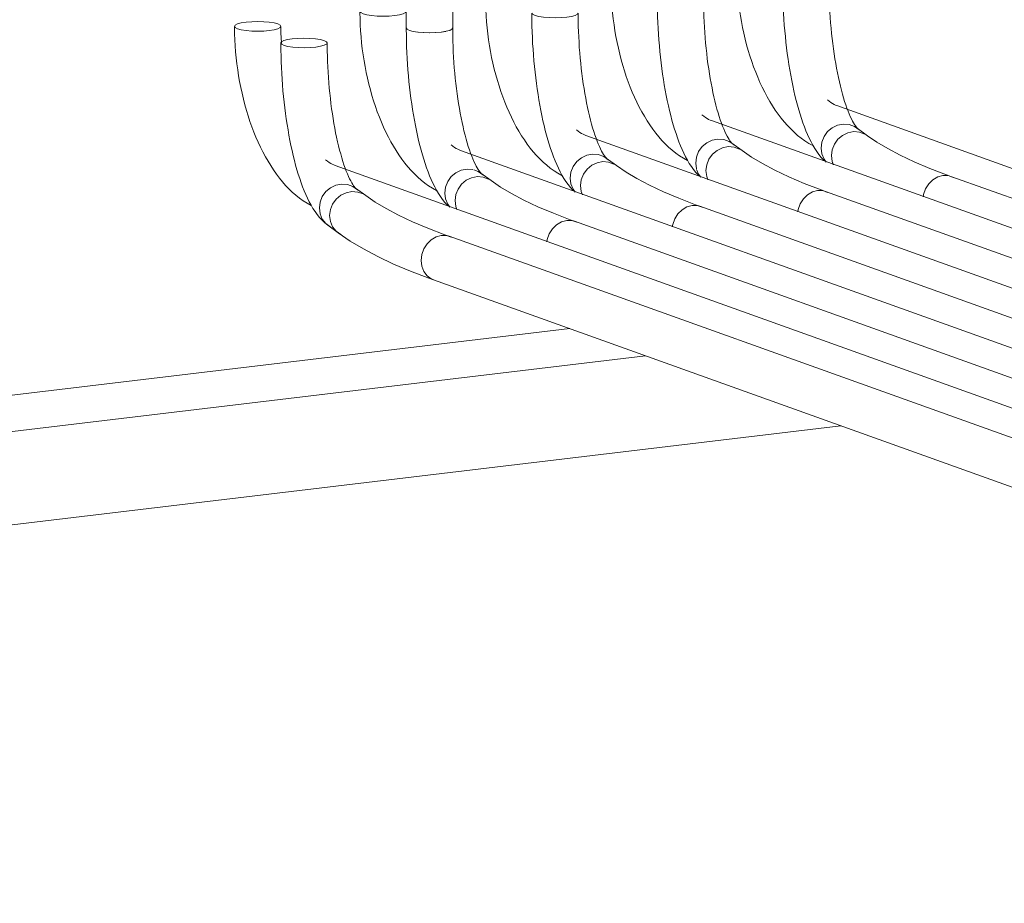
# Model space of a CAD drawing. Header units: millimetres. Extents: x 38570 to 76040, y -5041 to 9267.
# Tile 103 of 169: x 71199 to 71539, y -2492 to -2187. Entities that reach past the tile are written whole.
import ezdxf

# ---------------------------------------------------------------- set-up
doc = ezdxf.new("R2010")
doc.units = ezdxf.units.MM
doc.layers.add('P-PIPE-____-OTLN', color=3, linetype='Continuous', lineweight=20)

# ---------------------------------------------------------------- blocks, each defined once
blk = doc.blocks.new('ADSK_СШПЭ Аксиальный_Поворот с фиксатором - Поворот трубы-V217-3D Отопление Right')
at = {"layer": 'P-PIPE-____-OTLN', "color": 5}
for points in [[(49995.6, -2240.35, 0), (49994.22, -2239.58, 0), (49992.89, -2238.74, 0), (49991.59, -2237.81, 0), (49990.34, -2236.82, 0), (49989.13, -2235.75, 0), (49987.96, -2234.62, 0), (49986.82, -2233.43, 0), (49985.72, -2232.18, 0), (49984.66, -2230.86, 0), (49983.63, -2229.5, 0), (49982.63, -2228.08, 0), (49981.67, -2226.6, 0), (49980.74, -2225.08, 0), (49979.84, -2223.5, 0), (49978.98, -2221.89, 0), (49978.15, -2220.22, 0), (49977.35, -2218.52, 0), (49976.59, -2216.77, 0), (49975.87, -2214.98, 0), (49975.17, -2213.16, 0), (49974.52, -2211.31, 0), (49973.9, -2209.42, 0), (49973.31, -2207.5, 0), (49972.76, -2205.56, 0), (49972.25, -2203.59, 0), (49971.78, -2201.6, 0), (49971.34, -2199.6, 0), (49970.95, -2197.57, 0), (49970.59, -2195.54, 0), (49970.27, -2193.49, 0), (49969.99, -2191.43, 0), (49969.76, -2189.37, 0), (49969.56, -2187.3, 0), (49969.4, -2185.24, 0), (49969.29, -2183.17, 0), (49969.22, -2181.11, 0), (49969.18, -2179.06, 0), (49969.18, -2178.51, 0)], [(49969.18, -2178.51, 0), (49969.45, -2178.94, 0), (49970.25, -2179.34, 0), (49971.52, -2179.68, 0), (49973.18, -2179.95, 0), (49975.11, -2180.11, 0), (49977.18, -2180.17, 0), (49979.25, -2180.11, 0), (49981.18, -2179.95, 0)], [(49981.18, -2179.95, 0), (49982.84, -2179.68, 0), (49984.11, -2179.34, 0), (49984.91, -2178.94, 0), (49985.18, -2178.51, 0)], [(50003.88, -2226.54, 0), (50003.42, -2226.36, 0), (50002.93, -2226.13, 0), (50002.4, -2225.83, 0), (50001.83, -2225.47, 0), (50001.23, -2225.05, 0), (50000.61, -2224.55, 0)]]:
    blk.add_polyline3d(points, dxfattribs=at)
blk = doc.blocks.new('ADSK_СШПЭ Аксиальный_Поворот с фиксатором - Поворот трубы-V218-3D Отопление Right')
at = {"layer": 'P-PIPE-____-OTLN', "color": 10}
for points in [[(49904.42, -2193, 0), (49902.5, -2193.17, 0), (49900.85, -2193.43, 0), (49899.6, -2193.78, 0), (49898.83, -2194.18, 0), (49898.58, -2194.59, 0)], [(49914.81, -2257.55, 0), (49913.75, -2256.7, 0), (49912.79, -2255.78, 0), (49911.92, -2254.82, 0), (49911.11, -2253.82, 0), (49910.37, -2252.78, 0), (49909.66, -2251.69, 0), (49909, -2250.57, 0), (49908.37, -2249.39, 0), (49907.76, -2248.18, 0), (49907.19, -2246.91, 0), (49906.63, -2245.6, 0), (49906.09, -2244.24, 0), (49905.57, -2242.84, 0), (49905.07, -2241.39, 0), (49904.59, -2239.89, 0), (49904.13, -2238.35, 0), (49903.68, -2236.76, 0), (49903.25, -2235.14, 0), (49902.84, -2233.47, 0), (49902.44, -2231.76, 0), (49902.06, -2230.02, 0), (49901.7, -2228.24, 0), (49901.36, -2226.43, 0), (49901.04, -2224.59, 0), (49900.73, -2222.72, 0), (49900.45, -2220.83, 0), (49900.18, -2218.91, 0), (49899.93, -2216.97, 0), (49899.71, -2215.02, 0), (49899.5, -2213.05, 0), (49899.31, -2211.07, 0), (49899.15, -2209.08, 0), (49899, -2207.08, 0), (49898.88, -2205.08, 0), (49898.78, -2203.08, 0), (49898.69, -2201.08, 0), (49898.63, -2199.09, 0), (49898.6, -2197.1, 0), (49898.58, -2195.12, 0), (49898.58, -2194.59, 0)], [(49898.58, -2194.61, 0), (49898.88, -2195.04, 0), (49899.7, -2195.44, 0), (49900.99, -2195.78, 0), (49902.66, -2196.03, 0), (49904.6, -2196.19, 0), (49906.68, -2196.25, 0), (49908.74, -2196.18, 0)], [(49908.74, -2196.18, 0), (49910.66, -2196.01, 0), (49912.3, -2195.75, 0), (49913.55, -2195.4, 0), (49914.33, -2195, 0), (49914.58, -2194.57, 0), (49914.28, -2194.14, 0), (49913.46, -2193.75, 0), (49912.17, -2193.41, 0), (49910.5, -2193.15, 0), (49908.56, -2192.99, 0), (49906.48, -2192.94, 0), (49904.42, -2193, 0)], [(49924.33, -2244.7, 0), (49924.28, -2244.65, 0), (49924.14, -2244.5, 0), (49923.94, -2244.25, 0), (49923.67, -2243.89, 0), (49923.37, -2243.44, 0), (49923.04, -2242.89, 0), (49922.68, -2242.24, 0), (49922.31, -2241.51, 0), (49921.93, -2240.69, 0), (49921.54, -2239.79, 0), (49921.15, -2238.82, 0), (49920.75, -2237.77, 0), (49920.36, -2236.65, 0), (49919.97, -2235.47, 0), (49919.59, -2234.22, 0), (49919.22, -2232.92, 0), (49918.85, -2231.56, 0), (49918.49, -2230.14, 0), (49918.15, -2228.67, 0), (49917.81, -2227.16, 0), (49917.49, -2225.6, 0), (49917.18, -2224.01, 0), (49916.89, -2222.37, 0), (49916.61, -2220.7, 0), (49916.35, -2219, 0), (49916.11, -2217.28, 0), (49915.88, -2215.52, 0), (49915.67, -2213.75, 0), (49915.47, -2211.96, 0), (49915.3, -2210.15, 0), (49915.14, -2208.34, 0), (49915, -2206.51, 0), (49914.88, -2204.68, 0), (49914.78, -2202.85, 0), (49914.7, -2201.02, 0), (49914.64, -2199.19, 0), (49914.6, -2197.37, 0), (49914.58, -2195.57, 0), (49914.58, -2194.59, 0)], [(49919.56, -2243.29, 0), (49917.57, -2243.67, 0), (49915.71, -2244.56, 0), (49914.11, -2245.9, 0), (49912.89, -2247.59, 0), (49912.12, -2249.52, 0), (49911.86, -2251.56, 0), (49912.12, -2253.57, 0), (49912.89, -2255.41, 0), (49914.11, -2256.96, 0), (49915.48, -2257.99, 0)], [(49925.01, -2245.26, 0), (49923.41, -2244.11, 0), (49921.55, -2243.44, 0), (49919.56, -2243.29, 0)]]:
    blk.add_polyline3d(points, dxfattribs=at)
blk = doc.blocks.new('ADSK_СШПЭ Аксиальный_Поворот с фиксатором - Поворот трубы-1648728-3D Отопление Right')
at = {"layer": 'P-PIPE-____-OTLN', "color": 10}
for points in [[(49915.41, -2254.18, 0), (49915.67, -2252.14, 0), (49916.44, -2250.2, 0), (49917.67, -2248.51, 0), (49919.26, -2247.18, 0), (49921.12, -2246.29, 0), (49923.11, -2245.9, 0), (49925.11, -2246.05, 0), (49926.96, -2246.73, 0)], [(49927.86, -2247.29, 0), (49931.1, -2249.51, 0), (49934.89, -2251.77, 0), (49939.2, -2254.04, 0), (49944.02, -2256.31, 0), (49949.34, -2258.56, 0), (49955.14, -2260.79, 0), (49956.63, -2261.33, 0)], [(49919.26, -2260.73, 0), (49917.67, -2259.58, 0), (49916.44, -2258.03, 0), (49915.67, -2256.19, 0), (49915.41, -2254.18, 0)], [(49918.37, -2260.17, 0), (49922.5, -2263, 0), (49927.07, -2265.72, 0), (49932.07, -2268.36, 0), (49937.49, -2270.92, 0), (49943.35, -2273.4, 0), (49949.63, -2275.82, 0), (49951.23, -2276.4, 0)], [(49957.39, -2261.67, 0), (49955.72, -2261.09, 0), (49953.93, -2261.04, 0), (49952.14, -2261.52, 0), (49950.46, -2262.5, 0), (49949.03, -2263.92, 0), (49947.93, -2265.67, 0), (49947.24, -2267.64, 0), (49947, -2269.69, 0)], [(49947, -2269.69, 0), (49947.24, -2271.69, 0), (49947.93, -2273.5, 0), (49949.03, -2274.98, 0), (49950.46, -2276.06, 0), (49951.95, -2276.6, 0)]]:
    blk.add_polyline3d(points, dxfattribs=at)
blk = doc.blocks.new('ADSK_СШПЭ Аксиальный_Поворот с фиксатором - Поворот трубы-V219-3D Отопление Right')
at = {"layer": 'P-PIPE-____-OTLN', "color": 10}
blk.add_line((49964.85, -2238.26), (49962.86, -2238.11), dxfattribs=at)
for points in [[(49956.09, -2250.61, 0), (49955.22, -2249.65, 0), (49954.41, -2248.65, 0), (49953.67, -2247.61, 0), (49952.97, -2246.52, 0), (49952.3, -2245.39, 0), (49951.67, -2244.22, 0), (49951.07, -2243, 0), (49950.49, -2241.74, 0), (49949.93, -2240.43, 0), (49949.39, -2239.07, 0), (49948.87, -2237.67, 0), (49948.37, -2236.22, 0), (49947.89, -2234.72, 0), (49947.43, -2233.18, 0), (49946.98, -2231.59, 0), (49946.55, -2229.96, 0), (49946.14, -2228.3, 0), (49945.74, -2226.59, 0), (49945.36, -2224.85, 0), (49945, -2223.07, 0), (49944.66, -2221.26, 0), (49944.34, -2219.42, 0), (49944.03, -2217.55, 0), (49943.75, -2215.65, 0), (49943.48, -2213.74, 0), (49943.24, -2211.8, 0), (49943.01, -2209.85, 0), (49942.8, -2207.88, 0), (49942.62, -2205.9, 0), (49942.45, -2203.91, 0), (49942.3, -2201.91, 0), (49942.18, -2199.91, 0), (49942.08, -2197.91, 0), (49942, -2195.91, 0), (49941.94, -2193.91, 0), (49941.9, -2191.93, 0), (49941.88, -2189.95, 0), (49941.88, -2189.42, 0)], [(49941.88, -2189.44, 0), (49942.18, -2189.87, 0), (49943, -2190.26, 0), (49944.29, -2190.6, 0), (49945.96, -2190.86, 0), (49947.9, -2191.02, 0), (49949.98, -2191.07, 0), (49952.04, -2191.01, 0)], [(49952.04, -2191.01, 0), (49953.96, -2190.84, 0), (49955.6, -2190.57, 0), (49956.86, -2190.23, 0), (49957.63, -2189.83, 0), (49957.88, -2189.42, 0)], [(49967.63, -2239.52, 0), (49967.58, -2239.48, 0), (49967.44, -2239.33, 0), (49967.24, -2239.08, 0), (49966.98, -2238.72, 0), (49966.67, -2238.27, 0), (49966.34, -2237.71, 0), (49965.99, -2237.07, 0), (49965.61, -2236.34, 0), (49965.23, -2235.52, 0), (49964.84, -2234.62, 0), (49964.45, -2233.65, 0), (49964.06, -2232.6, 0), (49963.66, -2231.48, 0), (49963.28, -2230.3, 0), (49962.89, -2229.05, 0), (49962.52, -2227.75, 0), (49962.15, -2226.38, 0), (49961.79, -2224.97, 0), (49961.45, -2223.5, 0), (49961.11, -2221.99, 0), (49960.79, -2220.43, 0), (49960.49, -2218.83, 0), (49960.19, -2217.2, 0), (49959.91, -2215.53, 0), (49959.65, -2213.83, 0), (49959.41, -2212.1, 0), (49959.18, -2210.35, 0), (49958.97, -2208.58, 0), (49958.77, -2206.79, 0), (49958.6, -2204.98, 0), (49958.44, -2203.16, 0), (49958.3, -2201.34, 0), (49958.18, -2199.51, 0), (49958.08, -2197.67, 0), (49958, -2195.84, 0), (49957.94, -2194.02, 0), (49957.9, -2192.2, 0), (49957.88, -2190.4, 0), (49957.88, -2189.42, 0)], [(49962.86, -2238.11, 0), (49960.87, -2238.5, 0), (49959.01, -2239.39, 0), (49957.41, -2240.72, 0), (49956.19, -2242.42, 0), (49955.42, -2244.35, 0), (49955.16, -2246.39, 0), (49955.42, -2248.4, 0), (49956.19, -2250.24, 0), (49956.92, -2251.27, 0)], [(49968.31, -2240.09, 0), (49966.71, -2238.94, 0), (49965.15, -2238.34, 0)]]:
    blk.add_polyline3d(points, dxfattribs=at)
blk = doc.blocks.new('ADSK_СШПЭ Аксиальный_Поворот с фиксатором - Поворот трубы-V220-3D Отопление Right')
at = {"layer": 'P-PIPE-____-OTLN', "color": 10}
for points in [[(49958.71, -2249.01, 0), (49958.97, -2246.96, 0), (49959.74, -2245.03, 0), (49960.97, -2243.34, 0), (49962.56, -2242, 0), (49964.42, -2241.11, 0), (49966.41, -2240.73, 0), (49968.41, -2240.88, 0), (49970.26, -2241.56, 0)], [(49971.16, -2242.12, 0), (49974.4, -2244.34, 0), (49978.19, -2246.59, 0), (49982.5, -2248.87, 0), (49987.32, -2251.14, 0), (49992.64, -2253.39, 0), (49998.44, -2255.62, 0), (49999.93, -2256.16, 0)], [(49959.37, -2252.14, 0), (49958.97, -2251.02, 0), (49958.71, -2249.01, 0)], [(50000.69, -2256.5, 0), (49999.02, -2255.92, 0), (49997.23, -2255.87, 0), (49995.44, -2256.35, 0), (49993.77, -2257.33, 0), (49992.33, -2258.74, 0), (49991.23, -2260.5, 0), (49990.54, -2262.47, 0), (49990.39, -2263.25, 0)]]:
    blk.add_polyline3d(points, dxfattribs=at)
blk = doc.blocks.new('ADSK_СШПЭ Аксиальный_Поворот с фиксатором - Поворот трубы-V221-3D Отопление Right')
at = {"layer": 'P-PIPE-____-OTLN', "color": 10}
for points in [[(49999.39, -2245.44, 0), (49998.52, -2244.48, 0), (49997.72, -2243.48, 0), (49996.97, -2242.43, 0), (49996.27, -2241.35, 0), (49995.6, -2240.22, 0), (49994.97, -2239.05, 0), (49994.37, -2237.83, 0), (49993.79, -2236.57, 0), (49993.23, -2235.26, 0), (49992.69, -2233.9, 0), (49992.18, -2232.49, 0), (49991.68, -2231.04, 0), (49991.19, -2229.55, 0), (49990.73, -2228, 0), (49990.28, -2226.42, 0), (49989.85, -2224.79, 0), (49989.44, -2223.12, 0), (49989.04, -2221.42, 0), (49988.67, -2219.67, 0), (49988.31, -2217.9, 0), (49987.96, -2216.08, 0), (49987.64, -2214.24, 0), (49987.34, -2212.38, 0), (49987.05, -2210.48, 0), (49986.78, -2208.57, 0), (49986.54, -2206.63, 0), (49986.31, -2204.67, 0), (49986.1, -2202.71, 0), (49985.92, -2200.72, 0), (49985.75, -2198.73, 0), (49985.61, -2196.74, 0), (49985.48, -2194.74, 0), (49985.38, -2192.74, 0), (49985.3, -2190.74, 0), (49985.24, -2188.74, 0), (49985.2, -2186.75, 0), (49985.18, -2184.78, 0), (49985.18, -2184.25, 0)], [(49985.18, -2184.27, 0), (49985.48, -2184.69, 0), (49986.3, -2185.09, 0), (49987.59, -2185.43, 0), (49989.27, -2185.69, 0), (49991.2, -2185.85, 0), (49993.28, -2185.9, 0), (49995.34, -2185.84, 0)], [(49995.34, -2185.84, 0), (49997.26, -2185.67, 0), (49998.91, -2185.4, 0), (50000.16, -2185.06, 0), (50000.93, -2184.66, 0), (50001.18, -2184.25, 0)], [(50010.94, -2234.35, 0), (50010.89, -2234.3, 0), (50010.75, -2234.15, 0), (50010.54, -2233.9, 0), (50010.28, -2233.55, 0), (50009.97, -2233.09, 0), (50009.64, -2232.54, 0), (50009.29, -2231.9, 0), (50008.92, -2231.16, 0), (50008.53, -2230.35, 0), (50008.14, -2229.45, 0), (50007.75, -2228.47, 0), (50007.36, -2227.43, 0), (50006.96, -2226.31, 0), (50006.58, -2225.13, 0), (50006.19, -2223.88, 0), (50005.82, -2222.57, 0), (50005.45, -2221.21, 0), (50005.1, -2219.79, 0), (50004.75, -2218.33, 0), (50004.42, -2216.82, 0), (50004.09, -2215.26, 0), (50003.79, -2213.66, 0), (50003.49, -2212.03, 0), (50003.22, -2210.36, 0), (50002.95, -2208.66, 0), (50002.71, -2206.93, 0), (50002.48, -2205.18, 0), (50002.27, -2203.41, 0), (50002.07, -2201.62, 0), (50001.9, -2199.81, 0), (50001.74, -2197.99, 0), (50001.6, -2196.17, 0), (50001.49, -2194.33, 0), (50001.39, -2192.5, 0), (50001.31, -2190.67, 0), (50001.25, -2188.85, 0), (50001.21, -2187.03, 0), (50001.18, -2185.22, 0), (50001.18, -2184.25, 0)], [(50006.16, -2232.94, 0), (50004.17, -2233.32, 0), (50002.31, -2234.21, 0), (50000.72, -2235.55, 0), (49999.49, -2237.24, 0), (49998.72, -2239.18, 0), (49998.46, -2241.22, 0), (49998.72, -2243.23, 0), (49999.49, -2245.07, 0), (50000.22, -2246.1, 0)], [(50011.61, -2234.92, 0), (50010.01, -2233.77, 0), (50008.15, -2233.09, 0), (50006.16, -2232.94, 0)]]:
    blk.add_polyline3d(points, dxfattribs=at)
blk = doc.blocks.new('ADSK_СШПЭ Аксиальный_Поворот с фиксатором - Поворот трубы-V222-3D Отопление Right')
at = {"layer": 'P-PIPE-____-OTLN', "color": 10}
for points in [[(50002.01, -2243.83, 0), (50002.27, -2241.79, 0), (50003.04, -2239.86, 0), (50004.27, -2238.17, 0), (50005.86, -2236.83, 0), (50007.72, -2235.94, 0), (50009.71, -2235.56, 0), (50011.71, -2235.71, 0), (50013.57, -2236.38, 0)], [(50014.46, -2236.94, 0), (50017.71, -2239.16, 0), (50021.49, -2241.42, 0), (50025.8, -2243.69, 0), (50030.62, -2245.96, 0), (50035.94, -2248.22, 0), (50041.74, -2250.45, 0), (50043.23, -2250.99, 0)], [(50002.67, -2246.97, 0), (50002.27, -2245.84, 0), (50002.01, -2243.83, 0)], [(50044, -2251.33, 0), (50042.32, -2250.75, 0), (50040.53, -2250.69, 0), (50038.74, -2251.17, 0), (50037.07, -2252.16, 0), (50035.63, -2253.57, 0), (50034.53, -2255.32, 0), (50033.84, -2257.29, 0), (50033.69, -2258.07, 0)]]:
    blk.add_polyline3d(points, dxfattribs=at)
blk = doc.blocks.new('ADSK_СШПЭ Аксиальный_Поворот с фиксатором - Поворот трубы-V223-3D Отопление Right')
at = {"layer": 'P-PIPE-____-OTLN', "color": 10}
blk.add_line((50054.91, -2229.75), (50054.26, -2229.19), dxfattribs=at)
for points in [[(50042.69, -2240.26, 0), (50041.82, -2239.3, 0), (50041.02, -2238.3, 0), (50040.27, -2237.26, 0), (50039.57, -2236.18, 0), (50038.9, -2235.05, 0), (50038.27, -2233.88, 0), (50037.67, -2232.66, 0), (50037.09, -2231.4, 0), (50036.53, -2230.08, 0), (50035.99, -2228.73, 0), (50035.48, -2227.32, 0), (50034.98, -2225.87, 0), (50034.5, -2224.37, 0), (50034.03, -2222.83, 0), (50033.58, -2221.25, 0), (50033.15, -2219.62, 0), (50032.74, -2217.95, 0), (50032.35, -2216.24, 0), (50031.97, -2214.5, 0), (50031.61, -2212.72, 0), (50031.27, -2210.91, 0), (50030.94, -2209.07, 0), (50030.64, -2207.2, 0), (50030.35, -2205.31, 0), (50030.09, -2203.39, 0), (50029.84, -2201.46, 0), (50029.61, -2199.5, 0), (50029.4, -2197.53, 0), (50029.22, -2195.55, 0), (50029.05, -2193.56, 0), (50028.91, -2191.56, 0), (50028.78, -2189.56, 0), (50028.68, -2187.56, 0), (50028.6, -2185.56, 0), (50028.54, -2183.57, 0), (50028.5, -2181.58, 0), (50028.48, -2179.61, 0), (50028.48, -2179.07, 0)], [(50028.48, -2179.09, 0), (50028.78, -2179.52, 0), (50029.6, -2179.92, 0), (50030.89, -2180.26, 0), (50032.57, -2180.52, 0), (50034.51, -2180.68, 0), (50036.58, -2180.73, 0), (50038.65, -2180.67, 0)], [(50038.65, -2180.67, 0), (50040.57, -2180.5, 0), (50042.21, -2180.23, 0), (50043.46, -2179.88, 0), (50044.23, -2179.48, 0), (50044.48, -2179.07, 0)], [(50054.24, -2229.18, 0), (50054.19, -2229.13, 0), (50054.05, -2228.98, 0), (50053.84, -2228.73, 0), (50053.58, -2228.38, 0), (50053.28, -2227.92, 0), (50052.94, -2227.37, 0), (50052.59, -2226.73, 0), (50052.22, -2225.99, 0), (50051.83, -2225.18, 0), (50051.44, -2224.28, 0), (50051.05, -2223.3, 0), (50050.66, -2222.25, 0), (50050.27, -2221.14, 0), (50049.88, -2219.95, 0), (50049.5, -2218.71, 0), (50049.12, -2217.4, 0), (50048.75, -2216.04, 0), (50048.4, -2214.62, 0), (50048.05, -2213.16, 0), (50047.72, -2211.64, 0), (50047.4, -2210.09, 0), (50047.09, -2208.49, 0), (50046.8, -2206.86, 0), (50046.52, -2205.19, 0), (50046.26, -2203.49, 0), (50046.01, -2201.76, 0), (50045.78, -2200.01, 0), (50045.57, -2198.23, 0), (50045.38, -2196.44, 0), (50045.2, -2194.64, 0), (50045.04, -2192.82, 0), (50044.91, -2190.99, 0), (50044.79, -2189.16, 0), (50044.69, -2187.33, 0), (50044.61, -2185.5, 0), (50044.55, -2183.67, 0), (50044.51, -2181.86, 0), (50044.49, -2180.05, 0), (50044.48, -2179.07, 0)], [(50049.46, -2227.77, 0), (50047.47, -2228.15, 0), (50045.61, -2229.04, 0), (50044.02, -2230.38, 0), (50042.79, -2232.07, 0), (50042.02, -2234, 0), (50041.76, -2236.04, 0), (50042.02, -2238.05, 0)], [(50054.21, -2229.16, 0), (50053.31, -2228.59, 0), (50051.46, -2227.92, 0), (50049.46, -2227.77, 0)], [(50042.07, -2238.22, 0), (50042.79, -2239.9, 0), (50043.52, -2240.92, 0)]]:
    blk.add_polyline3d(points, dxfattribs=at)
blk = doc.blocks.new('ADSK_СШПЭ Аксиальный_Поворот с фиксатором - Поворот трубы-V224-3D Отопление Right')
at = {"layer": 'P-PIPE-____-OTLN', "color": 10}
for points in [[(50045.31, -2238.66, 0), (50045.58, -2236.62, 0), (50046.35, -2234.69, 0), (50047.57, -2233, 0), (50049.16, -2231.66, 0), (50051.02, -2230.77, 0), (50053.02, -2230.39, 0), (50055.01, -2230.54, 0), (50056.87, -2231.21, 0)], [(50057.76, -2231.77, 0), (50061.01, -2233.99, 0), (50064.79, -2236.25, 0), (50069.1, -2238.52, 0), (50073.92, -2240.79, 0), (50079.24, -2243.05, 0), (50085.04, -2245.28, 0), (50086.53, -2245.82, 0)], [(50045.98, -2241.79, 0), (50045.58, -2240.67, 0), (50045.31, -2238.66, 0)], [(50087.3, -2246.16, 0), (50085.63, -2245.57, 0), (50083.83, -2245.52, 0), (50082.04, -2246, 0), (50080.37, -2246.98, 0), (50078.93, -2248.4, 0), (50077.83, -2250.15, 0), (50077.14, -2252.12, 0), (50077, -2252.9, 0)]]:
    blk.add_polyline3d(points, dxfattribs=at)
blk = doc.blocks.new('ADSK_СШПЭ Аксиальный_Поворот с фиксатором - Поворот трубы-V225-3D Отопление Right')
at = {"layer": 'P-PIPE-____-OTLN', "color": 10}
for points in [[(50086, -2235.09, 0), (50085.12, -2234.13, 0), (50084.32, -2233.13, 0), (50083.57, -2232.09, 0), (50082.87, -2231, 0), (50082.21, -2229.88, 0), (50081.57, -2228.7, 0), (50080.97, -2227.49, 0), (50080.39, -2226.22, 0), (50079.83, -2224.91, 0), (50079.3, -2223.55, 0), (50078.78, -2222.15, 0), (50078.28, -2220.7, 0), (50077.8, -2219.2, 0), (50077.33, -2217.66, 0), (50076.88, -2216.07, 0), (50076.45, -2214.45, 0), (50076.04, -2212.78, 0), (50075.65, -2211.07, 0), (50075.27, -2209.33, 0), (50074.91, -2207.55, 0), (50074.57, -2205.74, 0), (50074.24, -2203.9, 0), (50073.94, -2202.03, 0), (50073.65, -2200.14, 0), (50073.39, -2198.22, 0), (50073.14, -2196.28, 0), (50072.91, -2194.33, 0), (50072.71, -2192.36, 0), (50072.52, -2190.38, 0), (50072.35, -2188.39, 0), (50072.21, -2186.39, 0), (50072.08, -2184.39, 0), (50071.98, -2182.39, 0), (50071.9, -2180.39, 0), (50071.84, -2178.4, 0), (50071.8, -2176.41, 0), (50071.78, -2174.43, 0), (50071.78, -2173.9, 0)], [(50071.78, -2173.92, 0), (50072.08, -2174.35, 0), (50072.9, -2174.75, 0), (50074.2, -2175.09, 0), (50075.87, -2175.34, 0), (50077.81, -2175.51, 0), (50079.88, -2175.56, 0), (50081.95, -2175.49, 0)], [(50081.95, -2175.49, 0), (50083.87, -2175.32, 0), (50085.51, -2175.06, 0), (50086.76, -2174.71, 0), (50087.54, -2174.31, 0), (50087.78, -2173.9, 0)], [(50097.54, -2224.01, 0), (50097.49, -2223.96, 0), (50097.35, -2223.81, 0), (50097.14, -2223.56, 0), (50096.88, -2223.2, 0), (50096.58, -2222.75, 0), (50096.24, -2222.2, 0), (50095.89, -2221.55, 0), (50095.52, -2220.82, 0), (50095.13, -2220, 0), (50094.75, -2219.1, 0), (50094.35, -2218.13, 0), (50093.96, -2217.08, 0), (50093.57, -2215.96, 0), (50093.18, -2214.78, 0), (50092.8, -2213.53, 0), (50092.42, -2212.23, 0), (50092.05, -2210.87, 0), (50091.7, -2209.45, 0), (50091.35, -2207.98, 0), (50091.02, -2206.47, 0), (50090.7, -2204.91, 0), (50090.39, -2203.32, 0), (50090.1, -2201.68, 0), (50089.82, -2200.01, 0), (50089.56, -2198.31, 0), (50089.31, -2196.59, 0), (50089.08, -2194.83, 0), (50088.87, -2193.06, 0), (50088.68, -2191.27, 0), (50088.5, -2189.46, 0), (50088.34, -2187.65, 0), (50088.21, -2185.82, 0), (50088.09, -2183.99, 0), (50087.99, -2182.16, 0), (50087.91, -2180.33, 0), (50087.85, -2178.5, 0), (50087.81, -2176.68, 0), (50087.79, -2174.88, 0), (50087.78, -2173.9, 0)], [(50092.76, -2222.6, 0), (50090.77, -2222.98, 0), (50088.91, -2223.87, 0), (50087.32, -2225.21, 0), (50086.09, -2226.9, 0), (50085.32, -2228.83, 0), (50085.06, -2230.87, 0), (50085.32, -2232.88, 0), (50086.09, -2234.72, 0), (50086.82, -2235.75, 0)], [(50098.21, -2224.57, 0), (50096.61, -2223.42, 0), (50094.76, -2222.75, 0), (50092.76, -2222.6, 0)]]:
    blk.add_polyline3d(points, dxfattribs=at)
blk = doc.blocks.new('ADSK_СШПЭ Аксиальный_Поворот с фиксатором - Поворот трубы-V226-3D Отопление Right')
at = {"layer": 'P-PIPE-____-OTLN', "color": 10}
for points in [[(50088.61, -2233.49, 0), (50088.88, -2231.45, 0), (50089.65, -2229.52, 0), (50090.87, -2227.82, 0), (50092.47, -2226.49, 0), (50094.32, -2225.6, 0), (50096.32, -2225.21, 0), (50098.31, -2225.36, 0), (50100.17, -2226.04, 0)], [(50101.06, -2226.6, 0), (50104.31, -2228.82, 0), (50108.09, -2231.08, 0), (50112.4, -2233.35, 0), (50117.22, -2235.62, 0), (50122.54, -2237.88, 0), (50128.34, -2240.1, 0), (50129.83, -2240.64, 0)], [(50089.28, -2236.62, 0), (50088.88, -2235.5, 0), (50088.61, -2233.49, 0)], [(50130.6, -2240.98, 0), (50128.93, -2240.4, 0), (50127.13, -2240.35, 0), (50125.34, -2240.83, 0), (50123.67, -2241.81, 0), (50122.23, -2243.23, 0), (50121.13, -2244.98, 0), (50120.44, -2246.95, 0), (50120.3, -2247.72, 0)]]:
    blk.add_polyline3d(points, dxfattribs=at)
blk = doc.blocks.new('ADSK_СШПЭ Аксиальный_Поворот с фиксатором - Поворот трубы-V229-3D Отопление Right')
at = {"layer": 'P-PIPE-____-OTLN', "color": 5}
for points in [[(49886.58, -2187.42, 0), (49884.92, -2187.69, 0), (49883.65, -2188.03, 0), (49882.85, -2188.43, 0), (49882.58, -2188.86, 0), (49882.85, -2189.29, 0), (49883.65, -2189.68, 0), (49884.92, -2190.03, 0), (49886.58, -2190.29, 0), (49888.51, -2190.46, 0), (49890.58, -2190.51, 0), (49892.65, -2190.46, 0), (49894.58, -2190.29, 0)], [(49894.58, -2190.29, 0), (49896.24, -2190.03, 0), (49897.51, -2189.68, 0), (49898.31, -2189.29, 0), (49898.58, -2188.86, 0), (49898.31, -2188.43, 0), (49897.51, -2188.03, 0), (49896.24, -2187.69, 0), (49894.58, -2187.42, 0), (49892.65, -2187.26, 0), (49890.58, -2187.2, 0), (49888.51, -2187.26, 0), (49886.58, -2187.42, 0)], [(49909, -2250.69, 0), (49907.62, -2249.93, 0), (49906.28, -2249.08, 0), (49904.99, -2248.16, 0), (49903.74, -2247.16, 0), (49902.53, -2246.1, 0), (49901.35, -2244.97, 0), (49900.22, -2243.77, 0), (49899.12, -2242.52, 0), (49898.05, -2241.21, 0), (49897.02, -2239.84, 0), (49896.03, -2238.42, 0), (49895.06, -2236.95, 0), (49894.14, -2235.42, 0), (49893.24, -2233.85, 0), (49892.38, -2232.23, 0), (49891.55, -2230.57, 0), (49890.75, -2228.86, 0), (49889.99, -2227.11, 0), (49889.26, -2225.33, 0), (49888.57, -2223.51, 0), (49887.91, -2221.65, 0), (49887.29, -2219.76, 0), (49886.71, -2217.85, 0), (49886.16, -2215.91, 0), (49885.65, -2213.94, 0), (49885.18, -2211.95, 0), (49884.74, -2209.94, 0), (49884.34, -2207.92, 0), (49883.99, -2205.88, 0), (49883.67, -2203.83, 0), (49883.39, -2201.77, 0), (49883.15, -2199.71, 0), (49882.96, -2197.65, 0), (49882.8, -2195.58, 0), (49882.69, -2193.52, 0), (49882.61, -2191.46, 0), (49882.58, -2189.41, 0), (49882.58, -2188.86, 0)], [(49898.77, -2194.53, 0), (49898.67, -2192.79, 0), (49898.61, -2191.05, 0), (49898.58, -2189.32, 0), (49898.58, -2188.86, 0)], [(49917.28, -2236.89, 0), (49916.82, -2236.71, 0), (49916.32, -2236.47, 0), (49915.79, -2236.17, 0), (49915.23, -2235.82, 0), (49914.63, -2235.39, 0), (49914.01, -2234.89, 0)]]:
    blk.add_polyline3d(points, dxfattribs=at)

msp = doc.modelspace()

# ---------------------------------------------------------------- linework, layer by layer
at = {"layer": 'P-PIPE-____-OTLN', "color": 10}
for p, q in [((71332.74, -1954.22), (71332.74, -2189.42)), ((71348.74, -2189.42), (71348.74, -1954.22)), ((71333.01, -2189.85), (71332.74, -2189.42)), ((71333.81, -2190.25), (71333.03, -2189.86)), ((71335.08, -2190.59), (71333.85, -2190.26)), ((71336.74, -2190.85), (71335.14, -2190.6)), ((71338.67, -2191.02), (71336.82, -2190.86)), ((71340.74, -2191.07), (71338.76, -2191.02)), ((71342.81, -2191.02), (71340.83, -2191.07)), ((71344.74, -2190.85), (71342.91, -2191.01)), ((71346.4, -2190.59), (71344.83, -2190.84)), ((71347.67, -2190.25), (71346.47, -2190.57)), ((71491.92, -2226.6), (71488.37, -2223.98)), ((71448.62, -2231.77), (71445.07, -2229.16)), ((71445.11, -2229.19), (71445.77, -2229.75)), ((71405.32, -2236.94), (71401.76, -2234.33)), ((71432.88, -2238.05), (71432.62, -2236.04)), ((71353.72, -2238.11), (71355.71, -2238.26)), ((71362.02, -2242.12), (71358.46, -2239.5)), ((72215.77, -2489.73), (71520.69, -2240.64)), ((71318.71, -2247.29), (71315.16, -2244.67)), ((72147.47, -2485.94), (71477.39, -2245.82)), ((72079.17, -2482.15), (71434.09, -2250.99)), ((72010.86, -2478.37), (71390.79, -2256.16)), ((71305.67, -2257.55), (71309.23, -2260.17)), ((71942.56, -2474.58), (71347.49, -2261.33)), ((71342.09, -2276.4), (71928.73, -2486.62)), ((71415.29, -2302.56), (71001.79, -2351.96)), ((71001.79, -2384.19), (71482.74, -2326.74))]:
    msp.add_line(p, q, dxfattribs=at)
at = {"layer": 'P-PIPE-____-OTLN', "color": 5}
for p, q in [((72249.92, -2491.62), (71481.34, -2216.2)), ((72181.62, -2487.83), (71438.04, -2221.37)), ((72113.32, -2484.05), (71394.74, -2226.54)), ((72045.02, -2480.26), (71351.44, -2231.72)), ((71976.71, -2476.48), (71308.14, -2236.89)), ((71389.13, -2293.19), (71001.79, -2339.46))]:
    msp.add_line(p, q, dxfattribs=at)
at = {"layer": 'P-PIPE-____-OTLN', "color": 10}
for points in [[(71348.74, -2189.42, 0), (71348.47, -2189.85, 0), (71347.73, -2190.22, 0)], [(71475.92, -2230.87, 0), (71476.18, -2228.83, 0), (71476.95, -2226.9, 0), (71478.18, -2225.21, 0), (71479.77, -2223.87, 0), (71481.63, -2222.98, 0), (71483.62, -2222.6, 0)], [(71483.62, -2222.6, 0), (71485.62, -2222.75, 0), (71487.47, -2223.42, 0), (71489.07, -2224.57, 0)], [(71487.18, -2225.21, 0), (71485.18, -2225.6, 0), (71483.32, -2226.49, 0), (71481.73, -2227.82, 0), (71480.5, -2229.52, 0), (71479.74, -2231.45, 0), (71479.47, -2233.49, 0)], [(71491.03, -2226.04, 0), (71489.17, -2225.36, 0), (71487.18, -2225.21, 0)], [(71432.62, -2236.04, 0), (71432.88, -2234, 0), (71433.65, -2232.07, 0), (71434.87, -2230.38, 0), (71436.47, -2229.04, 0), (71438.33, -2228.15, 0), (71440.32, -2227.77, 0)], [(71440.32, -2227.77, 0), (71442.31, -2227.92, 0), (71444.17, -2228.59, 0), (71445.07, -2229.16, 0)], [(71443.87, -2230.39, 0), (71441.88, -2230.77, 0), (71440.02, -2231.66, 0), (71438.43, -2233, 0), (71437.2, -2234.69, 0), (71436.43, -2236.62, 0), (71436.17, -2238.66, 0)], [(71447.72, -2231.21, 0), (71445.87, -2230.54, 0), (71443.87, -2230.39, 0)], [(71477.68, -2235.75, 0), (71476.95, -2234.72, 0), (71476.18, -2232.88, 0), (71475.92, -2230.87, 0)], [(71389.32, -2241.22, 0), (71389.58, -2239.18, 0), (71390.35, -2237.24, 0), (71391.57, -2235.55, 0), (71393.17, -2234.21, 0), (71395.03, -2233.32, 0), (71397.02, -2232.94, 0)], [(71400.57, -2235.56, 0), (71398.58, -2235.94, 0), (71396.72, -2236.83, 0), (71395.13, -2238.17, 0), (71393.9, -2239.86, 0), (71393.13, -2241.79, 0), (71392.87, -2243.83, 0)], [(71397.02, -2232.94, 0), (71399.01, -2233.09, 0), (71400.87, -2233.77, 0), (71402.47, -2234.92, 0)], [(71404.42, -2236.38, 0), (71402.57, -2235.71, 0), (71400.57, -2235.56, 0)], [(71479.47, -2233.49, 0), (71479.74, -2235.5, 0), (71480.13, -2236.62, 0)], [(71346.02, -2246.39, 0), (71346.28, -2244.35, 0), (71347.05, -2242.42, 0), (71348.27, -2240.72, 0), (71349.87, -2239.39, 0), (71351.72, -2238.5, 0), (71353.72, -2238.11, 0)], [(71356.01, -2238.34, 0), (71357.57, -2238.94, 0), (71359.16, -2240.09, 0)], [(71434.38, -2240.92, 0), (71433.65, -2239.9, 0), (71432.93, -2238.22, 0)], [(71436.17, -2238.66, 0), (71436.43, -2240.67, 0), (71436.83, -2241.79, 0)], [(71357.27, -2240.73, 0), (71355.28, -2241.11, 0), (71353.42, -2242, 0), (71351.83, -2243.34, 0), (71350.6, -2245.03, 0), (71349.83, -2246.96, 0), (71349.57, -2249.01, 0)], [(71361.12, -2241.56, 0), (71359.26, -2240.88, 0), (71357.27, -2240.73, 0)], [(71391.08, -2246.1, 0), (71390.35, -2245.07, 0), (71389.58, -2243.23, 0), (71389.32, -2241.22, 0)], [(71511.16, -2247.72, 0), (71511.3, -2246.95, 0), (71511.99, -2244.98, 0), (71513.09, -2243.23, 0), (71514.53, -2241.81, 0), (71516.2, -2240.83, 0), (71517.99, -2240.35, 0)], [(71517.99, -2240.35, 0), (71519.78, -2240.4, 0), (71521.46, -2240.98, 0)], [(71302.72, -2251.56, 0), (71302.98, -2249.52, 0), (71303.75, -2247.59, 0), (71304.97, -2245.9, 0), (71306.57, -2244.56, 0), (71308.42, -2243.67, 0), (71310.42, -2243.29, 0)], [(71313.97, -2245.9, 0), (71311.98, -2246.29, 0), (71310.12, -2247.18, 0), (71308.52, -2248.51, 0), (71307.3, -2250.2, 0), (71306.53, -2252.14, 0), (71306.27, -2254.18, 0)], [(71310.42, -2243.29, 0), (71312.41, -2243.44, 0), (71314.27, -2244.11, 0), (71315.86, -2245.26, 0)], [(71317.82, -2246.73, 0), (71315.96, -2246.05, 0), (71313.97, -2245.9, 0)], [(71347.78, -2251.27, 0), (71347.05, -2250.24, 0), (71346.28, -2248.4, 0), (71346.02, -2246.39, 0)], [(71392.87, -2243.83, 0), (71393.13, -2245.84, 0), (71393.53, -2246.97, 0)], [(71467.85, -2252.9, 0), (71468, -2252.12, 0), (71468.69, -2250.15, 0), (71469.79, -2248.4, 0), (71471.23, -2246.98, 0), (71472.9, -2246, 0), (71474.69, -2245.52, 0)], [(71474.69, -2245.52, 0), (71476.48, -2245.57, 0), (71478.15, -2246.16, 0)], [(71349.57, -2249.01, 0), (71349.83, -2251.02, 0), (71350.23, -2252.14, 0)], [(71306.34, -2257.99, 0), (71304.97, -2256.96, 0), (71303.75, -2255.41, 0), (71302.98, -2253.57, 0), (71302.72, -2251.56, 0)], [(71424.55, -2258.07, 0), (71424.7, -2257.29, 0), (71425.39, -2255.32, 0), (71426.49, -2253.57, 0), (71427.93, -2252.16, 0), (71429.6, -2251.17, 0), (71431.39, -2250.69, 0)], [(71431.39, -2250.69, 0), (71433.18, -2250.75, 0), (71434.85, -2251.33, 0)], [(71306.27, -2254.18, 0), (71306.53, -2256.19, 0), (71307.3, -2258.03, 0), (71308.52, -2259.58, 0), (71310.12, -2260.73, 0)], [(71381.25, -2263.25, 0), (71381.4, -2262.47, 0), (71382.09, -2260.5, 0), (71383.19, -2258.74, 0), (71384.62, -2257.33, 0), (71386.29, -2256.35, 0), (71388.09, -2255.87, 0)], [(71388.09, -2255.87, 0), (71389.88, -2255.92, 0), (71391.55, -2256.5, 0)], [(71337.86, -2269.69, 0), (71338.09, -2267.64, 0), (71338.79, -2265.67, 0), (71339.89, -2263.92, 0), (71341.32, -2262.5, 0), (71342.99, -2261.52, 0), (71344.79, -2261.04, 0)], [(71344.79, -2261.04, 0), (71346.58, -2261.09, 0), (71348.25, -2261.67, 0)], [(71342.81, -2276.6, 0), (71341.32, -2276.06, 0), (71339.89, -2274.98, 0), (71338.79, -2273.5, 0), (71338.09, -2271.69, 0), (71337.86, -2269.69, 0)]]:
    msp.add_polyline3d(points, dxfattribs=at)

# ---------------------------------------------------------------- block references
at = {"layer": 'P-PIPE-____-OTLN', "color": 5}
for name, p in [('ADSK_СШПЭ Аксиальный_Поворот с фиксатором - Поворот трубы-V217-3D Отопление Right', (21477.46, 10.34)), ('ADSK_СШПЭ Аксиальный_Поворот с фиксатором - Поворот трубы-V217-3D Отопление Right', (21434.16, 5.17)), ('ADSK_СШПЭ Аксиальный_Поворот с фиксатором - Поворот трубы-V217-3D Отопление Right', (21390.86, 0)), ('ADSK_СШПЭ Аксиальный_Поворот с фиксатором - Поворот трубы-V217-3D Отопление Right', (21347.56, -5.17)), ('ADSK_СШПЭ Аксиальный_Поворот с фиксатором - Поворот трубы-V229-3D Отопление Right', (21390.86, 0))]:
    msp.add_blockref(name, p, dxfattribs=at)
at = {"layer": 'P-PIPE-____-OTLN', "color": 10}
for name in ['ADSK_СШПЭ Аксиальный_Поворот с фиксатором - Поворот трубы-V225-3D Отопление Right', 'ADSK_СШПЭ Аксиальный_Поворот с фиксатором - Поворот трубы-V223-3D Отопление Right', 'ADSK_СШПЭ Аксиальный_Поворот с фиксатором - Поворот трубы-V221-3D Отопление Right', 'ADSK_СШПЭ Аксиальный_Поворот с фиксатором - Поворот трубы-V219-3D Отопление Right', 'ADSK_СШПЭ Аксиальный_Поворот с фиксатором - Поворот трубы-V218-3D Отопление Right', 'ADSK_СШПЭ Аксиальный_Поворот с фиксатором - Поворот трубы-V226-3D Отопление Right', 'ADSK_СШПЭ Аксиальный_Поворот с фиксатором - Поворот трубы-V224-3D Отопление Right', 'ADSK_СШПЭ Аксиальный_Поворот с фиксатором - Поворот трубы-V222-3D Отопление Right', 'ADSK_СШПЭ Аксиальный_Поворот с фиксатором - Поворот трубы-V220-3D Отопление Right', 'ADSK_СШПЭ Аксиальный_Поворот с фиксатором - Поворот трубы-1648728-3D Отопление Right']:
    msp.add_blockref(name, (21390.86, 0), dxfattribs=at)

doc.saveas('drawing.dxf')
